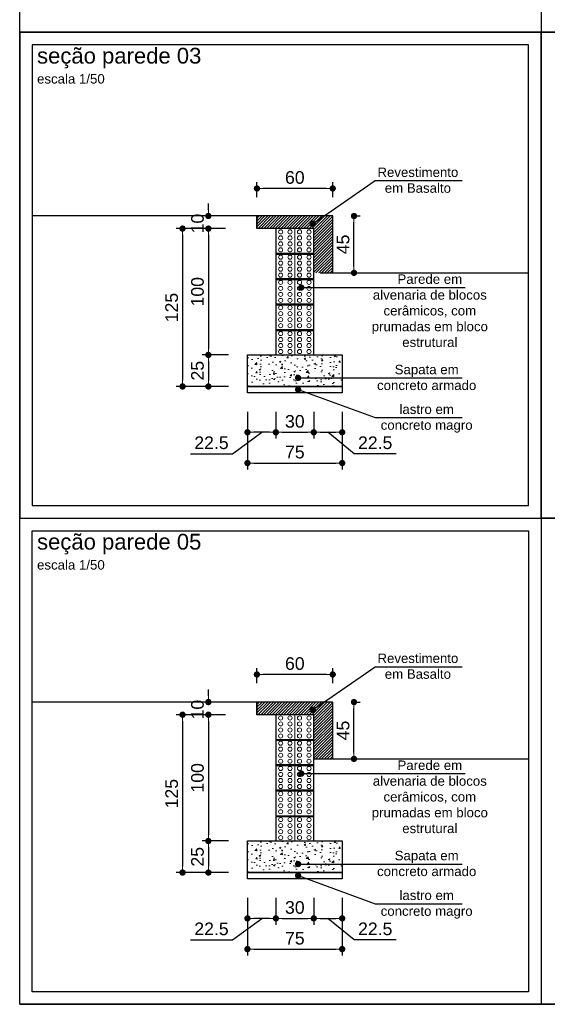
# Model space of a CAD drawing. Header units: millimetres. Extents: x 83 to 471, y -739 to 93.
# Tile 76 of 185: x 195.21 to 203.57, y -498.84 to -483.25. Entities that reach past the tile are written whole.
import ezdxf

# ---------------------------------------------------------------- set-up
doc = ezdxf.new("R2010")
doc.units = ezdxf.units.MM
for name, color, linetype, lineweight in [('.', 7, 'Continuous', 5), ('__MAGNUS.Cota', 30, 'Continuous', 9), ('CORTE_COTAS_DAS_PLANTAS', 7, 'Continuous', 9), ('COTAS', 250, 'Continuous', 5)]:
    doc.layers.add(name, color=color, linetype=linetype, lineweight=lineweight)
doc.styles.add('Arial', font='arial.ttf')
doc.dimstyles.new('Copy of UM_50.000000', dxfattribs={"dimtxt": 0.2, "dimasz": 0.1, "dimexe": 0.1, "dimexo": 0.3, "dimgap": 0.07, "dimtad": 1, "dimdec": 0, "dimlfac": 50, "dimzin": 0, "dimdsep": 46, "dimtxsty": 'Arial', "dimblk": 'DOT', "dimcen": 0.09, "dimdle": 0.1, "dimclrd": 30, "dimclre": 30, "dimclrt": 7, "dimadec": 1, "dimazin": 2, "dimtfac": 1, "dimtdec": 0, "dimtofl": 0, "dimtmove": 0, "dimatfit": 3, "dimldrblk": 'DOT', "dimfxl": 1, "dimtolj": 1, "dimarcsym": 0})

# ---------------------------------------------------------------- blocks, each defined once
blk = doc.blocks.new('_DOT')
at = {"layer": '__MAGNUS.Cota', "linetype": 'ByBlock'}
blk.add_line((-0.5, 0), (-1, 0), dxfattribs=at)
at = {"layer": '__MAGNUS.Cota', "linetype": 'ByBlock', "const_width": 0.5}
blk.add_lwpolyline([(-0.25, 0, 1), (0.25, 0, 1)], format="xyb", close=True, dxfattribs=at)
blk = doc.blocks.new('*D5125')
at = {"layer": 'COTAS', "color": 30, "lineweight": -2}
for p, q in [((3.757, -10.737), (3.757, -10.501)), ((4.857, -10.601), (3.857, -10.601)), ((4.957, -10.737), (4.957, -10.501))]:
    blk.add_line(p, q, dxfattribs=at)
at = {"layer": 'Defpoints', "color": 0}
for p in [(3.757, -10.601), (3.757, -11.037), (4.957, -11.037)]:
    blk.add_point(p, dxfattribs=at)
at = {"layer": 'COTAS', "color": 30, "linetype": 'ByBlock', "lineweight": -2, "xscale": 0.1, "yscale": 0.1, "zscale": 0.1, "rotation": 180}
blk.add_blockref('_DOT', (3.757, -10.601), dxfattribs=at)
at = {"layer": 'COTAS', "color": 30, "linetype": 'ByBlock', "lineweight": -2, "xscale": 0.1, "yscale": 0.1, "zscale": 0.1}
blk.add_blockref('_DOT', (4.957, -10.601), dxfattribs=at)
at = {"layer": 'COTAS', "color": 7, "insert": (4.357, -10.428), "char_height": 0.2, "attachment_point": 5, "style": 'Arial'}
blk.add_mtext('\\A1;60', dxfattribs=at)
blk = doc.blocks.new('*D5121')
at = {"layer": 'COTAS', "color": 30, "lineweight": -2}
for p, q in [((3.607, -14.137), (3.607, -15.05)), ((5.107, -14.137), (5.107, -15.05)), ((3.707, -14.95), (5.007, -14.95))]:
    blk.add_line(p, q, dxfattribs=at)
at = {"layer": 'Defpoints', "color": 0}
for p in [(3.607, -13.837), (5.107, -13.837), (5.107, -14.95)]:
    blk.add_point(p, dxfattribs=at)
at = {"layer": 'COTAS', "color": 30, "linetype": 'ByBlock', "lineweight": -2, "xscale": 0.1, "yscale": 0.1, "zscale": 0.1, "rotation": 180}
blk.add_blockref('_DOT', (3.607, -14.95), dxfattribs=at)
at = {"layer": 'COTAS', "color": 30, "linetype": 'ByBlock', "lineweight": -2, "xscale": 0.1, "yscale": 0.1, "zscale": 0.1}
blk.add_blockref('_DOT', (5.107, -14.95), dxfattribs=at)
at = {"layer": 'COTAS', "color": 7, "insert": (4.357, -14.778), "char_height": 0.2, "attachment_point": 5, "style": 'Arial'}
blk.add_mtext('\\A1;75', dxfattribs=at)
blk = doc.blocks.new('*D5123')
at = {"layer": 'COTAS', "color": 30, "lineweight": -2}
for p, q in [((2.988, -10.937), (2.988, -10.837)), ((3.257, -11.037), (2.888, -11.037)), ((3.257, -11.237), (2.888, -11.237)), ((2.988, -11.337), (2.988, -11.437))]:
    blk.add_line(p, q, dxfattribs=at)
at = {"layer": 'Defpoints', "color": 0}
for p in [(3.557, -11.037), (2.988, -11.237), (3.557, -11.237)]:
    blk.add_point(p, dxfattribs=at)
at = {"layer": 'COTAS', "color": 30, "linetype": 'ByBlock', "lineweight": -2, "xscale": 0.1, "yscale": 0.1, "zscale": 0.1}
for p, rotation in [((2.988, -11.037), 270), ((2.988, -11.237), 90)]:
    blk.add_blockref('_DOT', p, dxfattribs=dict(at, rotation=rotation))
at = {"layer": 'COTAS', "color": 7, "insert": (2.816, -11.157), "char_height": 0.2, "attachment_point": 5, "rotation": 90, "style": 'Arial'}
blk.add_mtext('\\A1;10', dxfattribs=at)
blk = doc.blocks.new('*D5122')
at = {"layer": 'COTAS', "color": 30, "lineweight": -2}
for p, q in [((5.257, -11.037), (5.394, -11.037)), ((5.294, -11.837), (5.294, -11.137)), ((5.257, -11.937), (5.394, -11.937))]:
    blk.add_line(p, q, dxfattribs=at)
at = {"layer": 'Defpoints', "color": 0}
for p in [(4.957, -11.037), (5.294, -11.037), (4.957, -11.937)]:
    blk.add_point(p, dxfattribs=at)
at = {"layer": 'COTAS', "color": 30, "linetype": 'ByBlock', "lineweight": -2, "xscale": 0.1, "yscale": 0.1, "zscale": 0.1}
for p, rotation in [((5.294, -11.037), 90), ((5.294, -11.937), 270)]:
    blk.add_blockref('_DOT', p, dxfattribs=dict(at, rotation=rotation))
at = {"layer": 'COTAS', "color": 7, "insert": (5.122, -11.487), "char_height": 0.2, "attachment_point": 5, "rotation": 90, "style": 'Arial'}
blk.add_mtext('\\A1;45', dxfattribs=at)
blk = doc.blocks.new('*D5124')
at = {"layer": 'COTAS', "color": 30, "lineweight": -2}
for p, q in [((4.057, -14.137), (4.057, -14.563)), ((4.657, -14.137), (4.657, -14.563)), ((4.157, -14.463), (4.557, -14.463))]:
    blk.add_line(p, q, dxfattribs=at)
at = {"layer": 'Defpoints', "color": 0}
for p in [(4.057, -13.837), (4.657, -13.837), (4.657, -14.463)]:
    blk.add_point(p, dxfattribs=at)
at = {"layer": 'COTAS', "color": 30, "linetype": 'ByBlock', "lineweight": -2, "xscale": 0.1, "yscale": 0.1, "zscale": 0.1, "rotation": 180}
blk.add_blockref('_DOT', (4.057, -14.463), dxfattribs=at)
at = {"layer": 'COTAS', "color": 30, "linetype": 'ByBlock', "lineweight": -2, "xscale": 0.1, "yscale": 0.1, "zscale": 0.1}
blk.add_blockref('_DOT', (4.657, -14.463), dxfattribs=at)
at = {"layer": 'COTAS', "color": 7, "insert": (4.357, -14.291), "char_height": 0.2, "attachment_point": 5, "style": 'Arial'}
blk.add_mtext('\\A1;30', dxfattribs=at)
blk = doc.blocks.new('*D5127')
at = {"layer": 'COTAS', "color": 30, "lineweight": -2}
for p, q in [((3.257, -11.237), (2.888, -11.237)), ((2.988, -11.337), (2.988, -13.137)), ((3.307, -13.237), (2.888, -13.237))]:
    blk.add_line(p, q, dxfattribs=at)
at = {"layer": 'Defpoints', "color": 0}
for p in [(3.557, -11.237), (2.988, -13.237), (3.607, -13.237)]:
    blk.add_point(p, dxfattribs=at)
at = {"layer": 'COTAS', "color": 30, "linetype": 'ByBlock', "lineweight": -2, "xscale": 0.1, "yscale": 0.1, "zscale": 0.1}
for p, rotation in [((2.988, -11.237), 90), ((2.988, -13.237), 270)]:
    blk.add_blockref('_DOT', p, dxfattribs=dict(at, rotation=rotation))
at = {"layer": 'COTAS', "color": 7, "insert": (2.816, -12.237), "char_height": 0.2, "attachment_point": 5, "rotation": 90, "style": 'Arial'}
blk.add_mtext('\\A1;100', dxfattribs=at)
blk = doc.blocks.new('*D5128')
at = {"layer": 'COTAS', "color": 30, "lineweight": -2}
for p, q in [((3.307, -13.237), (2.888, -13.237)), ((2.988, -13.337), (2.988, -13.637)), ((3.307, -13.737), (2.888, -13.737))]:
    blk.add_line(p, q, dxfattribs=at)
at = {"layer": 'Defpoints', "color": 0}
for p in [(3.607, -13.237), (2.988, -13.737), (3.607, -13.737)]:
    blk.add_point(p, dxfattribs=at)
at = {"layer": 'COTAS', "color": 30, "linetype": 'ByBlock', "lineweight": -2, "xscale": 0.1, "yscale": 0.1, "zscale": 0.1}
for p, rotation in [((2.988, -13.237), 90), ((2.988, -13.737), 270)]:
    blk.add_blockref('_DOT', p, dxfattribs=dict(at, rotation=rotation))
at = {"layer": 'COTAS', "color": 7, "insert": (2.816, -13.487), "char_height": 0.2, "attachment_point": 5, "rotation": 90, "style": 'Arial'}
blk.add_mtext('\\A1;25', dxfattribs=at)
blk = doc.blocks.new('*D5126')
at = {"layer": 'COTAS', "color": 30, "lineweight": -2}
for p, q in [((3.257, -11.237), (2.479, -11.237)), ((2.579, -11.337), (2.579, -13.637)), ((3.307, -13.737), (2.479, -13.737))]:
    blk.add_line(p, q, dxfattribs=at)
at = {"layer": 'Defpoints', "color": 0}
for p in [(3.557, -11.237), (2.579, -13.737), (3.607, -13.737)]:
    blk.add_point(p, dxfattribs=at)
at = {"layer": 'COTAS', "color": 30, "linetype": 'ByBlock', "lineweight": -2, "xscale": 0.1, "yscale": 0.1, "zscale": 0.1}
for p, rotation in [((2.579, -11.237), 90), ((2.579, -13.737), 270)]:
    blk.add_blockref('_DOT', p, dxfattribs=dict(at, rotation=rotation))
at = {"layer": 'COTAS', "color": 7, "insert": (2.407, -12.487), "char_height": 0.2, "attachment_point": 5, "rotation": 90, "style": 'Arial'}
blk.add_mtext('\\A1;125', dxfattribs=at)
blk = doc.blocks.new('*D5131')
at = {"layer": 'COTAS', "color": 30, "lineweight": -2}
for p, q in [((3.607, -14.137), (3.607, -14.563)), ((4.057, -14.137), (4.057, -14.563)), ((3.37, -14.802), (3.832, -14.463)), ((3.957, -14.463), (3.707, -14.463)), ((2.705, -14.802), (3.37, -14.802))]:
    blk.add_line(p, q, dxfattribs=at)
at = {"layer": 'Defpoints', "color": 0}
for p in [(3.607, -13.837), (4.057, -13.837), (3.607, -14.463)]:
    blk.add_point(p, dxfattribs=at)
at = {"layer": 'COTAS', "color": 30, "linetype": 'ByBlock', "lineweight": -2, "xscale": 0.1, "yscale": 0.1, "zscale": 0.1, "rotation": 180}
blk.add_blockref('_DOT', (3.607, -14.463), dxfattribs=at)
at = {"layer": 'COTAS', "color": 30, "linetype": 'ByBlock', "lineweight": -2, "xscale": 0.1, "yscale": 0.1, "zscale": 0.1}
blk.add_blockref('_DOT', (4.057, -14.463), dxfattribs=at)
at = {"layer": 'COTAS', "color": 7, "insert": (3.037, -14.63), "char_height": 0.2, "attachment_point": 5, "style": 'Arial'}
blk.add_mtext('\\A1;\\A1;22.5', dxfattribs=at)
blk = doc.blocks.new('*D5132')
at = {"layer": 'COTAS', "color": 30, "lineweight": -2}
for p, q in [((4.657, -14.137), (4.657, -14.563)), ((5.107, -14.137), (5.107, -14.563)), ((4.757, -14.463), (5.007, -14.463)), ((5.297, -14.802), (4.882, -14.463)), ((5.962, -14.802), (5.297, -14.802))]:
    blk.add_line(p, q, dxfattribs=at)
at = {"layer": 'Defpoints', "color": 0}
for p in [(4.657, -13.837), (5.107, -13.837), (5.107, -14.463)]:
    blk.add_point(p, dxfattribs=at)
at = {"layer": 'COTAS', "color": 30, "linetype": 'ByBlock', "lineweight": -2, "xscale": 0.1, "yscale": 0.1, "zscale": 0.1, "rotation": 180}
blk.add_blockref('_DOT', (4.657, -14.463), dxfattribs=at)
at = {"layer": 'COTAS', "color": 30, "linetype": 'ByBlock', "lineweight": -2, "xscale": 0.1, "yscale": 0.1, "zscale": 0.1}
blk.add_blockref('_DOT', (5.107, -14.463), dxfattribs=at)
at = {"layer": 'COTAS', "color": 7, "insert": (5.63, -14.63), "char_height": 0.2, "attachment_point": 5, "style": 'Arial'}
blk.add_mtext('\\A1;\\A1;22.5', dxfattribs=at)
blk = doc.blocks.new('*D5092')
at = {"layer": 'COTAS', "color": 30, "lineweight": -2}
for p, q in [((3.757, -18.436), (3.757, -18.199)), ((4.957, -18.436), (4.957, -18.199)), ((4.857, -18.299), (3.857, -18.299))]:
    blk.add_line(p, q, dxfattribs=at)
at = {"layer": 'Defpoints', "color": 0}
for p in [(3.757, -18.299), (3.757, -18.736), (4.957, -18.736)]:
    blk.add_point(p, dxfattribs=at)
at = {"layer": 'COTAS', "color": 30, "linetype": 'ByBlock', "lineweight": -2, "xscale": 0.1, "yscale": 0.1, "zscale": 0.1, "rotation": 180}
blk.add_blockref('_DOT', (3.757, -18.299), dxfattribs=at)
at = {"layer": 'COTAS', "color": 30, "linetype": 'ByBlock', "lineweight": -2, "xscale": 0.1, "yscale": 0.1, "zscale": 0.1}
blk.add_blockref('_DOT', (4.957, -18.299), dxfattribs=at)
at = {"layer": 'COTAS', "color": 7, "insert": (4.357, -18.127), "char_height": 0.2, "attachment_point": 5, "style": 'Arial'}
blk.add_mtext('\\A1;60', dxfattribs=at)
blk = doc.blocks.new('*D5090')
at = {"layer": 'COTAS', "color": 30, "lineweight": -2}
for p, q in [((3.607, -21.836), (3.607, -22.749)), ((5.107, -21.836), (5.107, -22.749)), ((3.707, -22.649), (5.007, -22.649))]:
    blk.add_line(p, q, dxfattribs=at)
at = {"layer": 'Defpoints', "color": 0}
for p in [(3.607, -21.536), (5.107, -21.536), (5.107, -22.649)]:
    blk.add_point(p, dxfattribs=at)
at = {"layer": 'COTAS', "color": 30, "linetype": 'ByBlock', "lineweight": -2, "xscale": 0.1, "yscale": 0.1, "zscale": 0.1, "rotation": 180}
blk.add_blockref('_DOT', (3.607, -22.649), dxfattribs=at)
at = {"layer": 'COTAS', "color": 30, "linetype": 'ByBlock', "lineweight": -2, "xscale": 0.1, "yscale": 0.1, "zscale": 0.1}
blk.add_blockref('_DOT', (5.107, -22.649), dxfattribs=at)
at = {"layer": 'COTAS', "color": 7, "insert": (4.357, -22.477), "char_height": 0.2, "attachment_point": 5, "style": 'Arial'}
blk.add_mtext('\\A1;75', dxfattribs=at)
blk = doc.blocks.new('*D5091')
at = {"layer": 'COTAS', "color": 30, "lineweight": -2}
for p, q in [((2.988, -18.636), (2.988, -18.536)), ((3.257, -18.736), (2.888, -18.736)), ((3.257, -18.936), (2.888, -18.936)), ((2.988, -19.036), (2.988, -19.136))]:
    blk.add_line(p, q, dxfattribs=at)
at = {"layer": 'Defpoints', "color": 0}
for p in [(3.557, -18.736), (2.988, -18.936), (3.557, -18.936)]:
    blk.add_point(p, dxfattribs=at)
at = {"layer": 'COTAS', "color": 30, "linetype": 'ByBlock', "lineweight": -2, "xscale": 0.1, "yscale": 0.1, "zscale": 0.1}
for p, rotation in [((2.988, -18.736), 270), ((2.988, -18.936), 90)]:
    blk.add_blockref('_DOT', p, dxfattribs=dict(at, rotation=rotation))
at = {"layer": 'COTAS', "color": 7, "insert": (2.816, -18.855), "char_height": 0.2, "attachment_point": 5, "rotation": 90, "style": 'Arial'}
blk.add_mtext('\\A1;10', dxfattribs=at)
blk = doc.blocks.new('*D5096')
at = {"layer": 'COTAS', "color": 30, "lineweight": -2}
for p, q in [((5.257, -18.736), (5.394, -18.736)), ((5.294, -19.536), (5.294, -18.836)), ((5.257, -19.636), (5.394, -19.636))]:
    blk.add_line(p, q, dxfattribs=at)
at = {"layer": 'Defpoints', "color": 0}
for p in [(4.957, -18.736), (5.294, -18.736), (4.957, -19.636)]:
    blk.add_point(p, dxfattribs=at)
at = {"layer": 'COTAS', "color": 30, "linetype": 'ByBlock', "lineweight": -2, "xscale": 0.1, "yscale": 0.1, "zscale": 0.1}
for p, rotation in [((5.294, -18.736), 90), ((5.294, -19.636), 270)]:
    blk.add_blockref('_DOT', p, dxfattribs=dict(at, rotation=rotation))
at = {"layer": 'COTAS', "color": 7, "insert": (5.122, -19.186), "char_height": 0.2, "attachment_point": 5, "rotation": 90, "style": 'Arial'}
blk.add_mtext('\\A1;45', dxfattribs=at)
blk = doc.blocks.new('*D5093')
at = {"layer": 'COTAS', "color": 30, "lineweight": -2}
for p, q in [((4.057, -21.836), (4.057, -22.262)), ((4.657, -21.836), (4.657, -22.262)), ((4.157, -22.162), (4.557, -22.162))]:
    blk.add_line(p, q, dxfattribs=at)
at = {"layer": 'Defpoints', "color": 0}
for p in [(4.057, -21.536), (4.657, -21.536), (4.657, -22.162)]:
    blk.add_point(p, dxfattribs=at)
at = {"layer": 'COTAS', "color": 30, "linetype": 'ByBlock', "lineweight": -2, "xscale": 0.1, "yscale": 0.1, "zscale": 0.1, "rotation": 180}
blk.add_blockref('_DOT', (4.057, -22.162), dxfattribs=at)
at = {"layer": 'COTAS', "color": 30, "linetype": 'ByBlock', "lineweight": -2, "xscale": 0.1, "yscale": 0.1, "zscale": 0.1}
blk.add_blockref('_DOT', (4.657, -22.162), dxfattribs=at)
at = {"layer": 'COTAS', "color": 7, "insert": (4.357, -21.99), "char_height": 0.2, "attachment_point": 5, "style": 'Arial'}
blk.add_mtext('\\A1;30', dxfattribs=at)
blk = doc.blocks.new('*D5094')
at = {"layer": 'COTAS', "color": 30, "lineweight": -2}
for p, q in [((3.257, -18.936), (2.888, -18.936)), ((2.988, -19.036), (2.988, -20.836)), ((3.307, -20.936), (2.888, -20.936))]:
    blk.add_line(p, q, dxfattribs=at)
at = {"layer": 'Defpoints', "color": 0}
for p in [(3.557, -18.936), (2.988, -20.936), (3.607, -20.936)]:
    blk.add_point(p, dxfattribs=at)
at = {"layer": 'COTAS', "color": 30, "linetype": 'ByBlock', "lineweight": -2, "xscale": 0.1, "yscale": 0.1, "zscale": 0.1}
for p, rotation in [((2.988, -18.936), 90), ((2.988, -20.936), 270)]:
    blk.add_blockref('_DOT', p, dxfattribs=dict(at, rotation=rotation))
at = {"layer": 'COTAS', "color": 7, "insert": (2.816, -19.936), "char_height": 0.2, "attachment_point": 5, "rotation": 90, "style": 'Arial'}
blk.add_mtext('\\A1;100', dxfattribs=at)
blk = doc.blocks.new('*D5095')
at = {"layer": 'COTAS', "color": 30, "lineweight": -2}
for p, q in [((3.307, -20.936), (2.888, -20.936)), ((2.988, -21.036), (2.988, -21.336)), ((3.307, -21.436), (2.888, -21.436))]:
    blk.add_line(p, q, dxfattribs=at)
at = {"layer": 'Defpoints', "color": 0}
for p in [(3.607, -20.936), (2.988, -21.436), (3.607, -21.436)]:
    blk.add_point(p, dxfattribs=at)
at = {"layer": 'COTAS', "color": 30, "linetype": 'ByBlock', "lineweight": -2, "xscale": 0.1, "yscale": 0.1, "zscale": 0.1}
for p, rotation in [((2.988, -20.936), 90), ((2.988, -21.436), 270)]:
    blk.add_blockref('_DOT', p, dxfattribs=dict(at, rotation=rotation))
at = {"layer": 'COTAS', "color": 7, "insert": (2.816, -21.186), "char_height": 0.2, "attachment_point": 5, "rotation": 90, "style": 'Arial'}
blk.add_mtext('\\A1;25', dxfattribs=at)
blk = doc.blocks.new('*D5089')
at = {"layer": 'COTAS', "color": 30, "lineweight": -2}
for p, q in [((3.257, -18.936), (2.479, -18.936)), ((2.579, -19.036), (2.579, -21.336)), ((3.307, -21.436), (2.479, -21.436))]:
    blk.add_line(p, q, dxfattribs=at)
at = {"layer": 'Defpoints', "color": 0}
for p in [(3.557, -18.936), (2.579, -21.436), (3.607, -21.436)]:
    blk.add_point(p, dxfattribs=at)
at = {"layer": 'COTAS', "color": 30, "linetype": 'ByBlock', "lineweight": -2, "xscale": 0.1, "yscale": 0.1, "zscale": 0.1}
for p, rotation in [((2.579, -18.936), 90), ((2.579, -21.436), 270)]:
    blk.add_blockref('_DOT', p, dxfattribs=dict(at, rotation=rotation))
at = {"layer": 'COTAS', "color": 7, "insert": (2.407, -20.186), "char_height": 0.2, "attachment_point": 5, "rotation": 90, "style": 'Arial'}
blk.add_mtext('\\A1;125', dxfattribs=at)
blk = doc.blocks.new('*D5097')
at = {"layer": 'COTAS', "color": 30, "lineweight": -2}
for p, q in [((3.607, -21.836), (3.607, -22.262)), ((4.057, -21.836), (4.057, -22.262)), ((3.37, -22.501), (3.832, -22.162)), ((3.957, -22.162), (3.707, -22.162)), ((2.705, -22.501), (3.37, -22.501))]:
    blk.add_line(p, q, dxfattribs=at)
at = {"layer": 'Defpoints', "color": 0}
for p in [(3.607, -21.536), (4.057, -21.536), (3.607, -22.162)]:
    blk.add_point(p, dxfattribs=at)
at = {"layer": 'COTAS', "color": 30, "linetype": 'ByBlock', "lineweight": -2, "xscale": 0.1, "yscale": 0.1, "zscale": 0.1, "rotation": 180}
blk.add_blockref('_DOT', (3.607, -22.162), dxfattribs=at)
at = {"layer": 'COTAS', "color": 30, "linetype": 'ByBlock', "lineweight": -2, "xscale": 0.1, "yscale": 0.1, "zscale": 0.1}
blk.add_blockref('_DOT', (4.057, -22.162), dxfattribs=at)
at = {"layer": 'COTAS', "color": 7, "insert": (3.037, -22.329), "char_height": 0.2, "attachment_point": 5, "style": 'Arial'}
blk.add_mtext('\\A1;\\A1;22.5', dxfattribs=at)
blk = doc.blocks.new('*D5098')
at = {"layer": 'COTAS', "color": 30, "lineweight": -2}
for p, q in [((4.657, -21.836), (4.657, -22.262)), ((5.107, -21.836), (5.107, -22.262)), ((4.757, -22.162), (5.007, -22.162)), ((5.297, -22.501), (4.882, -22.162)), ((5.962, -22.501), (5.297, -22.501))]:
    blk.add_line(p, q, dxfattribs=at)
at = {"layer": 'Defpoints', "color": 0}
for p in [(4.657, -21.536), (5.107, -21.536), (5.107, -22.162)]:
    blk.add_point(p, dxfattribs=at)
at = {"layer": 'COTAS', "color": 30, "linetype": 'ByBlock', "lineweight": -2, "xscale": 0.1, "yscale": 0.1, "zscale": 0.1, "rotation": 180}
blk.add_blockref('_DOT', (4.657, -22.162), dxfattribs=at)
at = {"layer": 'COTAS', "color": 30, "linetype": 'ByBlock', "lineweight": -2, "xscale": 0.1, "yscale": 0.1, "zscale": 0.1}
blk.add_blockref('_DOT', (5.107, -22.162), dxfattribs=at)
at = {"layer": 'COTAS', "color": 7, "insert": (5.63, -22.329), "char_height": 0.2, "attachment_point": 5, "style": 'Arial'}
blk.add_mtext('\\A1;\\A1;22.5', dxfattribs=at)
blk = doc.blocks.new('seções')
at = {"layer": '.', "lineweight": 0}
h = blk.add_hatch(dxfattribs=at)
h.set_pattern_fill('ANSI31', color=256, scale=0.01)
h.set_pattern_definition([(45, (-195.0149, -66.094604), (-0.0224506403, 0.0224506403), [])])
h.paths.add_polyline_path([(4.657, -11.237), (4.657, -11.937), (4.957, -11.937), (4.957, -11.037), (3.757, -11.037), (3.757, -11.237), (4.057, -11.237), (4.657, -11.237)], is_closed=False)
h = blk.add_hatch(dxfattribs=at)
h.set_pattern_fill('AR-CONC', color=256, scale=0.0015)
h.set_pattern_definition([(50, (-195.2149, -66.0946), (0.273277, -0.02390863), [0.028575, -0.314325]), (355, (-195.2149, -66.0946), (-0.05286513, 0.28658527), [0.02286, -0.25146088]), (100.45144, (-195.19213, -66.0966), (0.22041187, 0.26267663), [0.024285, -0.26713537]), (46.1842, (-195.2149, -66.0184), (0.40661856, -0.0630635), [0.0428625, -0.4714875]), (96.63556, (-195.181, -66.02366), (0.3561062, 0.3711392), [0.0364275, -0.4007034]), (351.18415, (-195.2149, -66.0184), (0.3561062, 0.3711392), [0.03428995, -0.3771896]), (21, (-195.1768, -66.03745), (0.22742159, -0.1533978), [0.028575, -0.314325]), (326, (-195.1768, -66.03745), (0.09270304, 0.27628195), [0.02286, -0.25146]), (71.45144, (-195.15785, -66.05024), (0.32012463, 0.12288415), [0.024285, -0.2671349]), (37.5, (-195.2149, -66.0946), (0.004632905, 0.12683256), [0, -0.248412, 0, -0.25527, 0, -0.2524125]), (7.5, (-195.2149, -66.0946), (0.10022949, 0.15027086), [0, -0.145542, 0, -0.242697, 0, -0.0962025]), (327.5, (-195.29986, -66.0946), (0.203385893, -0.008593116), [0, -0.09525, 0, -0.29718, 0, -0.394335]), (317.5, (-195.33796, -66.0946), (0.22219377, 0.03813974), [0, -0.123825, 0, -0.197358, 0, -0.280035])])
h.paths.add_polyline_path([(3.607, -13.737), (5.107, -13.737), (5.107, -13.237), (3.607, -13.237), (3.607, -13.654)], is_closed=False)
h = blk.add_hatch(dxfattribs=at)
h.set_pattern_fill('ANSI31', color=256, scale=0.01)
h.set_pattern_definition([(45, (-195.0149, -73.793166), (-0.0224506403, 0.0224506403), [])])
h.paths.add_polyline_path([(4.657, -18.936), (4.657, -19.636), (4.957, -19.636), (4.957, -18.736), (3.757, -18.736), (3.757, -18.936), (4.057, -18.936), (4.657, -18.936)], is_closed=False)
h = blk.add_hatch(dxfattribs=at)
h.set_pattern_fill('AR-CONC', color=256, scale=0.0015)
h.set_pattern_definition([(50, (-195.2149, -73.79317), (0.273277, -0.02390863), [0.028575, -0.314325]), (355, (-195.2149, -73.79317), (-0.05286513, 0.28658527), [0.02286, -0.25146088]), (100.45144, (-195.19213, -73.79516), (0.22041187, 0.26267663), [0.024285, -0.26713537]), (46.1842, (-195.2149, -73.71697), (0.40661856, -0.0630635), [0.0428625, -0.4714875]), (96.63556, (-195.181, -73.72222), (0.3561062, 0.3711392), [0.0364275, -0.4007034]), (351.18415, (-195.2149, -73.71697), (0.3561062, 0.3711392), [0.03428995, -0.3771896]), (21, (-195.1768, -73.73602), (0.22742159, -0.1533978), [0.028575, -0.314325]), (326, (-195.1768, -73.73602), (0.09270304, 0.27628195), [0.02286, -0.25146]), (71.45144, (-195.15785, -73.7488), (0.32012463, 0.12288415), [0.024285, -0.2671349]), (37.5, (-195.2149, -73.79317), (0.004632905, 0.12683256), [0, -0.248412, 0, -0.25527, 0, -0.2524125]), (7.5, (-195.2149, -73.79317), (0.10022949, 0.15027086), [0, -0.145542, 0, -0.242697, 0, -0.0962025]), (327.5, (-195.29986, -73.79317), (0.203385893, -0.008593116), [0, -0.09525, 0, -0.29718, 0, -0.394335]), (317.5, (-195.33796, -73.79317), (0.22219377, 0.03813974), [0, -0.123825, 0, -0.197358, 0, -0.280035])])
h.paths.add_polyline_path([(3.607, -21.436), (5.107, -21.436), (5.107, -20.936), (3.607, -20.936), (3.607, -21.353)], is_closed=False)
for p, q in [((8.256, -0.427), (8.256, -23.523)), ((0, -8.126), (16.511, -8.126)), ((3.757, -11.037), (0.2, -11.037)), ((3.757, -11.237), (3.757, -11.037)), ((4.057, -11.237), (3.757, -11.237)), ((4.757, -11.937), (8.056, -11.937)), ((3.607, -13.237), (5.107, -13.237)), ((3.607, -13.737), (3.607, -13.237)), ((4.057, -13.237), (4.657, -13.237)), ((4.157, -13.237), (4.557, -13.237)), ((5.107, -13.237), (5.107, -13.737)), ((5.107, -13.737), (3.607, -13.737)), ((0, -15.824), (16.511, -15.824)), ((3.757, -18.736), (0.2, -18.736)), ((3.757, -18.936), (3.757, -18.736)), ((4.057, -18.936), (3.757, -18.936)), ((4.657, -19.636), (8.056, -19.636)), ((3.607, -20.936), (5.107, -20.936)), ((3.607, -21.436), (3.607, -20.936)), ((4.057, -20.936), (4.657, -20.936)), ((4.157, -20.936), (4.557, -20.936)), ((5.107, -20.936), (5.107, -21.436)), ((5.107, -21.436), (3.607, -21.436)), ((0, -23.523), (16.511, -23.523))]:
    blk.add_line(p, q)
at = {"lineweight": 5}
for p, q in [((4.357, -11.237), (4.057, -11.237)), ((4.657, -11.237), (4.357, -11.237)), ((4.357, -11.627), (4.057, -11.627)), ((4.357, -11.637), (4.057, -11.637)), ((4.357, -11.647), (4.057, -11.647)), ((4.657, -11.627), (4.357, -11.627)), ((4.657, -11.637), (4.357, -11.637)), ((4.657, -11.647), (4.357, -11.647)), ((4.357, -12.027), (4.057, -12.027)), ((4.357, -12.037), (4.057, -12.037)), ((4.357, -12.047), (4.057, -12.047)), ((4.657, -12.027), (4.357, -12.027)), ((4.657, -12.037), (4.357, -12.037)), ((4.657, -12.047), (4.357, -12.047)), ((4.357, -12.427), (4.057, -12.427)), ((4.357, -12.437), (4.057, -12.437)), ((4.357, -12.437), (4.057, -12.437)), ((4.357, -12.437), (4.057, -12.437)), ((4.357, -12.447), (4.057, -12.447)), ((4.657, -12.427), (4.357, -12.427)), ((4.657, -12.437), (4.357, -12.437)), ((4.657, -12.437), (4.357, -12.437)), ((4.657, -12.437), (4.357, -12.437)), ((4.657, -12.447), (4.357, -12.447)), ((4.357, -12.837), (4.057, -12.837)), ((4.357, -12.837), (4.057, -12.837)), ((4.357, -12.837), (4.057, -12.837)), ((4.357, -12.847), (4.057, -12.847)), ((4.357, -12.847), (4.057, -12.847)), ((4.357, -12.847), (4.057, -12.847)), ((4.357, -12.857), (4.057, -12.857)), ((4.657, -12.837), (4.357, -12.837)), ((4.657, -12.837), (4.357, -12.837)), ((4.657, -12.837), (4.357, -12.837)), ((4.657, -12.847), (4.357, -12.847)), ((4.657, -12.847), (4.357, -12.847)), ((4.657, -12.847), (4.357, -12.847)), ((4.657, -12.857), (4.357, -12.857)), ((4.357, -18.936), (4.057, -18.936)), ((4.657, -18.936), (4.357, -18.936)), ((4.357, -19.326), (4.057, -19.326)), ((4.357, -19.336), (4.057, -19.336)), ((4.657, -19.326), (4.357, -19.326)), ((4.657, -19.336), (4.357, -19.336)), ((4.357, -19.346), (4.057, -19.346)), ((4.657, -19.346), (4.357, -19.346)), ((4.357, -19.726), (4.057, -19.726)), ((4.357, -19.736), (4.057, -19.736)), ((4.357, -19.746), (4.057, -19.746)), ((4.657, -19.726), (4.357, -19.726)), ((4.657, -19.736), (4.357, -19.736)), ((4.657, -19.746), (4.357, -19.746)), ((4.357, -20.126), (4.057, -20.126)), ((4.357, -20.136), (4.057, -20.136)), ((4.357, -20.136), (4.057, -20.136)), ((4.357, -20.136), (4.057, -20.136)), ((4.357, -20.146), (4.057, -20.146)), ((4.657, -20.126), (4.357, -20.126)), ((4.657, -20.136), (4.357, -20.136)), ((4.657, -20.136), (4.357, -20.136)), ((4.657, -20.136), (4.357, -20.136)), ((4.657, -20.146), (4.357, -20.146)), ((4.357, -20.536), (4.057, -20.536)), ((4.357, -20.536), (4.057, -20.536)), ((4.357, -20.536), (4.057, -20.536)), ((4.357, -20.546), (4.057, -20.546)), ((4.357, -20.546), (4.057, -20.546)), ((4.357, -20.546), (4.057, -20.546)), ((4.357, -20.556), (4.057, -20.556)), ((4.657, -20.536), (4.357, -20.536)), ((4.657, -20.536), (4.357, -20.536)), ((4.657, -20.536), (4.357, -20.536)), ((4.657, -20.546), (4.357, -20.546)), ((4.657, -20.546), (4.357, -20.546)), ((4.657, -20.546), (4.357, -20.546)), ((4.657, -20.556), (4.357, -20.556))]:
    blk.add_line(p, q, dxfattribs=at)
for points in [[(0, -0.427), (16.511, -0.427), (16.511, -23.523), (0, -23.523)], [(0, -0.427), (8.256, -0.427), (8.256, -8.126), (0, -8.126)], [(8.256, -8.126), (16.511, -8.126), (16.511, -0.427), (8.256, -0.427)], [(8.256, -8.126), (0, -8.126), (0, -15.824), (8.256, -15.824)], [(8.256, -15.824), (16.511, -15.824), (16.511, -8.126), (8.256, -8.126)], [(8.056, -8.326), (0.2, -8.326), (0.2, -15.624), (8.056, -15.624)], [(3.607, -13.737), (5.107, -13.737), (5.107, -13.837), (3.607, -13.837)], [(8.256, -23.523), (0, -23.523), (0, -15.824), (8.256, -15.824)], [(16.511, -15.824), (8.256, -15.824), (8.256, -23.523), (16.511, -23.523)], [(8.056, -23.323), (0.2, -23.323), (0.2, -16.024), (8.056, -16.024)], [(3.607, -21.436), (5.107, -21.436), (5.107, -21.536), (3.607, -21.536)]]:
    blk.add_lwpolyline(points, close=True)
for points in [[(4.957, -11.937), (4.957, -11.037), (3.757, -11.037), (3.757, -11.237)], [(4.657, -13.237), (4.657, -11.237), (4.057, -11.237), (4.057, -13.237)], [(4.957, -19.636), (4.957, -18.736), (3.757, -18.736), (3.757, -18.936)], [(4.657, -20.936), (4.657, -18.936), (4.057, -18.936), (4.057, -20.936)]]:
    blk.add_lwpolyline(points)
for points in [[(4.357, -11.237), (4.357, -13.237), (4.057, -13.237), (4.057, -11.237)], [(4.657, -11.237), (4.657, -12.437), (4.357, -12.437), (4.357, -11.237)], [(4.357, -18.936), (4.357, -20.936), (4.057, -20.936), (4.057, -18.936)], [(4.657, -18.936), (4.657, -20.136), (4.357, -20.136), (4.357, -18.936)]]:
    blk.add_lwpolyline(points, close=True, dxfattribs=at)
for centre in [(4.132, -11.289), (4.132, -11.384), (4.281, -11.289), (4.281, -11.384), (4.432, -11.289), (4.432, -11.384), (4.581, -11.289), (4.581, -11.384), (4.132, -11.479), (4.281, -11.479), (4.432, -11.479), (4.581, -11.479), (4.132, -11.574), (4.132, -11.689), (4.281, -11.574), (4.281, -11.689), (4.432, -11.574), (4.432, -11.689), (4.581, -11.574), (4.581, -11.689), (4.132, -11.784), (4.132, -11.879), (4.281, -11.784), (4.281, -11.879), (4.432, -11.784), (4.432, -11.879), (4.581, -11.784), (4.581, -11.879), (4.132, -11.974), (4.281, -11.974), (4.432, -11.974), (4.581, -11.974), (4.132, -12.089), (4.132, -12.184), (4.281, -12.089), (4.281, -12.184), (4.432, -12.089), (4.432, -12.184), (4.581, -12.089), (4.581, -12.184), (4.132, -12.279), (4.281, -12.279), (4.432, -12.279), (4.581, -12.279), (4.132, -12.374), (4.132, -12.489), (4.281, -12.374), (4.281, -12.489), (4.432, -12.374), (4.432, -12.489), (4.581, -12.374), (4.581, -12.489), (4.132, -12.584), (4.281, -12.584), (4.432, -12.584), (4.581, -12.584), (4.132, -12.679), (4.132, -12.774), (4.281, -12.679), (4.281, -12.774), (4.432, -12.679), (4.432, -12.774), (4.581, -12.679), (4.581, -12.774), (4.132, -12.899), (4.281, -12.899), (4.432, -12.899), (4.581, -12.899), (4.132, -12.994), (4.132, -13.089), (4.281, -12.994), (4.281, -13.089), (4.432, -12.994), (4.432, -13.089), (4.581, -12.994), (4.581, -13.089), (4.132, -13.184), (4.281, -13.184), (4.432, -13.184), (4.581, -13.184), (4.132, -18.987), (4.281, -18.987), (4.432, -18.987), (4.581, -18.987), (4.132, -19.082), (4.132, -19.178), (4.281, -19.082), (4.281, -19.178), (4.432, -19.082), (4.432, -19.178), (4.581, -19.082), (4.581, -19.178), (4.132, -19.273), (4.281, -19.273), (4.432, -19.273), (4.581, -19.273), (4.132, -19.387), (4.132, -19.482), (4.281, -19.387), (4.281, -19.482), (4.432, -19.387), (4.432, -19.482), (4.581, -19.387), (4.581, -19.482), (4.132, -19.578), (4.132, -19.673), (4.281, -19.578), (4.281, -19.673), (4.432, -19.578), (4.432, -19.673), (4.581, -19.578), (4.581, -19.673), (4.132, -19.787), (4.281, -19.787), (4.432, -19.787), (4.581, -19.787), (4.132, -19.882), (4.132, -19.978), (4.281, -19.882), (4.281, -19.978), (4.432, -19.882), (4.432, -19.978), (4.581, -19.882), (4.581, -19.978), (4.132, -20.073), (4.281, -20.073), (4.432, -20.073), (4.581, -20.073), (4.132, -20.187), (4.132, -20.282), (4.281, -20.187), (4.281, -20.282), (4.432, -20.187), (4.432, -20.282), (4.581, -20.187), (4.581, -20.282), (4.132, -20.378), (4.281, -20.378), (4.432, -20.378), (4.581, -20.378), (4.132, -20.473), (4.132, -20.597), (4.281, -20.473), (4.281, -20.597), (4.432, -20.473), (4.432, -20.597), (4.581, -20.473), (4.581, -20.597), (4.132, -20.692), (4.281, -20.692), (4.432, -20.692), (4.581, -20.692), (4.132, -20.788), (4.132, -20.883), (4.281, -20.788), (4.281, -20.883), (4.432, -20.788), (4.432, -20.883), (4.581, -20.788), (4.581, -20.883)]:
    blk.add_circle(centre, 0.0328, dxfattribs=at)
at = {"color": 7, "char_height": 0.25, "attachment_point": 1, "style": 'Arial'}
for s, insert in [('seção parede 03\\P{\\H0.6x;escala 1/50}', (0.275, -8.373)), ('seção parede 05\\P{\\H0.6x;escala 1/50}', (0.275, -16.071))]:
    blk.add_mtext_dynamic_manual_height_columns(s, width=2.84741, gutter_width=10.682, heights=[0], dxfattribs=dict(at, insert=insert))
at = {"layer": 'CORTE_COTAS_DAS_PLANTAS', "char_height": 0.15, "attachment_point": 2, "style": 'Arial'}
for s, insert, width in [('Revestimento em Basalto', (6.306, -10.269), 1.32882), ('Parede em alvenaria de blocos cerâmicos, com prumadas em bloco estrutural', (6.495, -11.962), 1.91575), ('Sapata em concreto armado ', (6.445, -13.394), 1.7271), ('lastro em concreto magro', (6.445, -14.023), 1.55062), ('Revestimento em Basalto', (6.306, -17.967), 1.32882), ('Parede em alvenaria de blocos cerâmicos, com prumadas em bloco estrutural', (6.495, -19.661), 1.91575), ('Sapata em concreto armado ', (6.445, -21.092), 1.7271), ('lastro em concreto magro', (6.445, -21.721), 1.55062)]:
    blk.add_mtext(s, dxfattribs=dict(at, insert=insert, width=width))
at = {"layer": 'COTAS'}
for base, p1, p2, picture, middle in [((3.757, -10.601), (4.957, -11.037), (3.757, -11.037), '*D5125', (4.357, -10.428)), ((5.107, -14.95), (3.607, -13.837), (5.107, -13.837), '*D5121', (4.357, -14.778)), ((3.757, -18.299), (4.957, -18.736), (3.757, -18.736), '*D5092', (4.357, -18.127)), ((5.107, -22.649), (3.607, -21.536), (5.107, -21.536), '*D5090', (4.357, -22.477))]:
    dim = blk.add_linear_dim(base=base, p1=p1, p2=p2, dimstyle='Copy of UM_50.000000', dxfattribs=at)
    dim.commit()
    dim.dimension.update_dxf_attribs({"geometry": picture, "text_midpoint": middle})
for base, p1, p2, picture, middle in [((2.988, -11.237), (3.557, -11.037), (3.557, -11.237), '*D5123', (2.988, -11.157)), ((2.988, -18.936), (3.557, -18.736), (3.557, -18.936), '*D5091', (2.988, -18.855))]:
    dim = blk.add_linear_dim(base=base, p1=p1, p2=p2, angle=90, dimstyle='Copy of UM_50.000000', dxfattribs=at)
    dim.commit()
    dim.dimension.update_dxf_attribs({"geometry": picture, "text_midpoint": middle, "dimtype": 160})
for base, p1, p2, picture, middle in [((5.294, -11.037), (4.957, -11.937), (4.957, -11.037), '*D5122', (5.122, -11.487)), ((2.579, -13.737), (3.557, -11.237), (3.607, -13.737), '*D5126', (2.407, -12.487)), ((2.988, -13.237), (3.557, -11.237), (3.607, -13.237), '*D5127', (2.816, -12.237)), ((2.988, -13.737), (3.607, -13.237), (3.607, -13.737), '*D5128', (2.816, -13.487)), ((5.294, -18.736), (4.957, -19.636), (4.957, -18.736), '*D5096', (5.122, -19.186)), ((2.579, -21.436), (3.557, -18.936), (3.607, -21.436), '*D5089', (2.407, -20.186)), ((2.988, -20.936), (3.557, -18.936), (3.607, -20.936), '*D5094', (2.816, -19.936)), ((2.988, -21.436), (3.607, -20.936), (3.607, -21.436), '*D5095', (2.816, -21.186))]:
    dim = blk.add_linear_dim(base=base, p1=p1, p2=p2, angle=90, dimstyle='Copy of UM_50.000000', dxfattribs=at)
    dim.commit()
    dim.dimension.update_dxf_attribs({"geometry": picture, "text_midpoint": middle})
for base, p1, p2, picture, middle in [((3.607, -14.463), (4.057, -13.837), (3.607, -13.837), '*D5131', (3.3, -14.802)), ((5.107, -14.463), (4.657, -13.837), (5.107, -13.837), '*D5132', (5.367, -14.802)), ((3.607, -22.162), (4.057, -21.536), (3.607, -21.536), '*D5097', (3.3, -22.501)), ((5.107, -22.162), (4.657, -21.536), (5.107, -21.536), '*D5098', (5.367, -22.501))]:
    dim = blk.add_linear_dim(base=base, p1=p1, p2=p2, text='\\A1;22.5', dimstyle='Copy of UM_50.000000', override={"dimtxsty": 'Arial', "dimtmove": 1}, dxfattribs=at)
    dim.commit()
    dim.dimension.update_dxf_attribs({"geometry": picture, "text_midpoint": middle, "dimtype": 160})
for base, p1, p2, picture, middle in [((4.657, -14.463), (4.057, -13.837), (4.657, -13.837), '*D5124', (4.357, -14.463)), ((4.657, -22.162), (4.057, -21.536), (4.657, -21.536), '*D5093', (4.357, -22.162))]:
    dim = blk.add_linear_dim(base=base, p1=p1, p2=p2, dimstyle='Copy of UM_50.000000', override={"dimtmove": 1}, dxfattribs=at)
    dim.commit()
    dim.dimension.update_dxf_attribs({"geometry": picture, "text_midpoint": middle, "dimtype": 160})
for points in [[(4.641, -11.159), (5.629, -10.477), (7.005, -10.477)], [(4.459, -12.171), (5.679, -12.171), (7.055, -12.171)], [(4.409, -13.602), (5.629, -13.602), (7.005, -13.602)], [(4.409, -13.787), (5.629, -14.231), (7.005, -14.231)], [(4.641, -18.857), (5.629, -18.176), (7.005, -18.176)], [(4.459, -19.869), (5.679, -19.869), (7.055, -19.869)], [(4.409, -21.301), (5.629, -21.301), (7.005, -21.301)], [(4.409, -21.485), (5.629, -21.93), (7.005, -21.93)]]:
    blk.add_leader(points, dimstyle='Copy of UM_50.000000', override={"dimgap": 0.07, "dimtad": 0}, dxfattribs=at)

msp = doc.modelspace()

# ---------------------------------------------------------------- block references
msp.add_blockref('seções', (195.2149, -475.31791))

doc.saveas('drawing.dxf')
